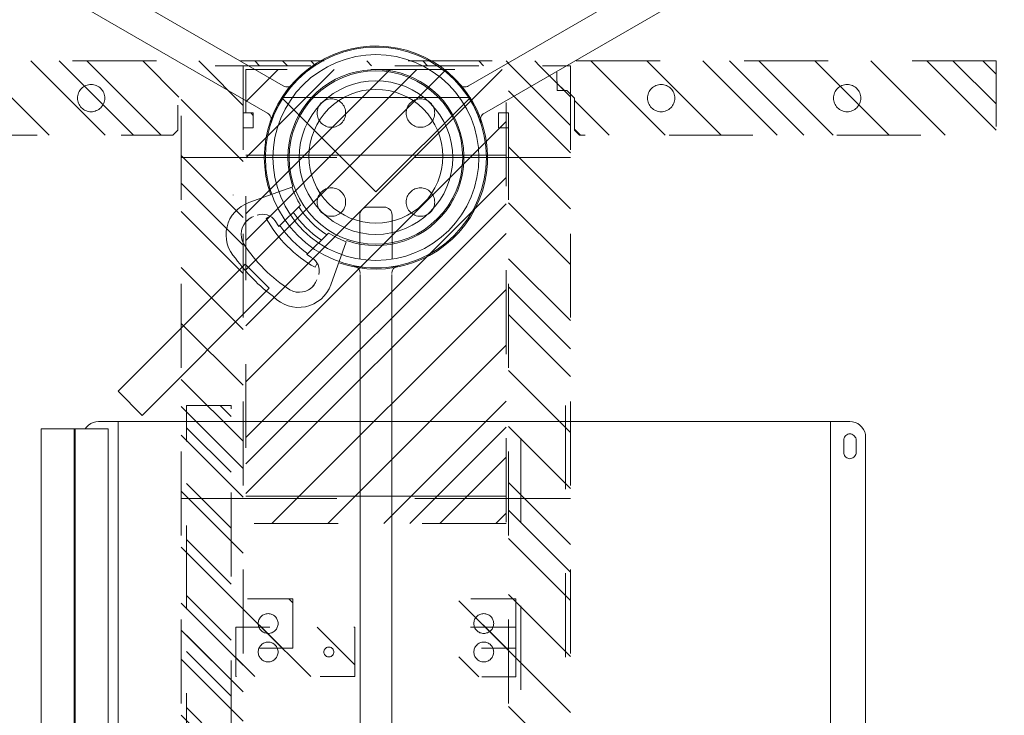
# Model space of a CAD drawing. Header units: inches. Extents: x -412 to -304, y -199 to 18.
# Tile 12 of 15: x -364 to -348, y -13 to -2. Entities that reach past the tile are written whole.
import ezdxf

# ---------------------------------------------------------------- set-up
doc = ezdxf.new("R2010")
doc.units = ezdxf.units.IN
doc.header["$LTSCALE"] = 32
doc.header["$MEASUREMENT"] = 0
doc.header["$PDMODE"] = 1
doc.header["$PDSIZE"] = -2
doc.linetypes.add('Dash Style-1', pattern=[0.083328, 0.041656, -0.041672])
for name, color, linetype, lineweight in [('Black', 7, 'Continuous', 18), ('DashLine', 7, 'Continuous', 13), ('DashLineFill', 7, 'Dash Style-1', 13), ('Drawing', 7, 'Continuous', 18), ('None', 7, 'Continuous', 18), ('SolidLine', 7, 'Continuous', 15)]:
    doc.layers.add(name, color=color, linetype=linetype, lineweight=lineweight)
picture_1 = doc.add_image_def('image2.png', size_in_pixel=(285, 54))
pattern_1 = [(45, (0, 0), (-1.61302, 1.93572), []), (45, (-1.0608, 1.0608), (-0.472346, 0.416761), [])]

# ---------------------------------------------------------------- blocks, each defined once
blk = doc.blocks.new('Group-11')
at = {"layer": 'DashLine'}
for p, q in [((64.427, -32.992), (67.427, -32.992)), ((65.927, -34.492), (64.427, -32.992)), ((67.427, -32.992), (65.927, -34.492))]:
    blk.add_line(p, q, dxfattribs=at)
blk = doc.blocks.new('SL Hanging Credenza (2D)')
at = {"layer": 'None'}
blk.add_blockref('Group-11', (0, 0), dxfattribs=at)
at = {"layer": 'Drawing', "color": 0, "flags": 1}
for tag in ['Catalog', 'Custom', 'FinishGroup', 'Discount', 'Item2', 'Item3', 'Item6', 'Item8', 'Item9', 'Item10', 'Item12', 'Item13', 'Item16', 'Item18', 'Item19', 'Item20', 'Item21', 'Item22', 'Item23', 'Item24', 'Item25', 'Option1', 'Option2', 'Option3', 'Option4', 'Option5', 'Option6', 'Option7', 'Option8', 'Option9', 'Option10', 'Option11', 'Option12', 'Tag', 'Item1', 'Item4', 'Item5', 'Item7', 'Item11', 'Item14', 'Item15', 'Item17']:
    blk.add_attdef(tag, (-64.541, 10.485), '', height=0.00709, dxfattribs=at)
blk = doc.blocks.new('MPHtAdjColumn-NoCable (2D)')
at = {"layer": 'DashLine'}
for p, q in [((1.615, 0.256), (0.913, 0.256)), ((0.788, 0.131), (0.788, -0.131)), ((1.615, -0.256), (0.913, -0.256))]:
    blk.add_line(p, q, dxfattribs=at)
at = {"layer": 'DashLine', "flags": 128}
for points in [[(0, 1.754), (0.172, 1.746), (0.342, 1.72), (0.509, 1.678), (0.671, 1.62), (0.827, 1.547), (0.974, 1.458), (1.113, 1.356), (1.24, 1.24), (1.356, 1.113), (1.458, 0.974), (1.547, 0.827), (1.62, 0.671), (1.678, 0.509), (1.72, 0.342), (1.746, 0.172), (1.754, 0), (1.746, -0.172), (1.72, -0.342), (1.678, -0.509), (1.62, -0.671), (1.547, -0.827), (1.458, -0.974), (1.356, -1.113), (1.24, -1.24), (1.113, -1.356), (0.974, -1.458), (0.827, -1.547), (0.671, -1.62), (0.509, -1.678), (0.342, -1.72), (0.172, -1.746), (0, -1.754), (-0.172, -1.746), (-0.342, -1.72), (-0.509, -1.678), (-0.671, -1.62), (-0.827, -1.547), (-0.974, -1.458), (-1.113, -1.356), (-1.24, -1.24), (-1.356, -1.113), (-1.458, -0.974), (-1.547, -0.827), (-1.62, -0.671), (-1.678, -0.509), (-1.72, -0.342), (-1.746, -0.172), (-1.754, 0), (-1.746, 0.172), (-1.72, 0.342), (-1.678, 0.509), (-1.62, 0.671), (-1.547, 0.827), (-1.458, 0.974), (-1.356, 1.113), (-1.24, 1.24), (-1.113, 1.356), (-0.974, 1.458), (-0.827, 1.547), (-0.671, 1.62), (-0.509, 1.678), (-0.342, 1.72), (-0.172, 1.746)], [(0, 1.635), (0.16, 1.627), (0.319, 1.604), (0.475, 1.565), (0.626, 1.51), (0.771, 1.442), (0.908, 1.359), (1.037, 1.264), (1.156, 1.156), (1.264, 1.037), (1.359, 0.908), (1.442, 0.771), (1.51, 0.626), (1.565, 0.475), (1.604, 0.319), (1.627, 0.16), (1.635, 0), (1.627, -0.16), (1.604, -0.319), (1.565, -0.475), (1.51, -0.626), (1.442, -0.771), (1.359, -0.908), (1.264, -1.037), (1.156, -1.156), (1.037, -1.264), (0.908, -1.359), (0.771, -1.442), (0.626, -1.51), (0.475, -1.565), (0.319, -1.604), (0.16, -1.627), (0, -1.635), (-0.16, -1.627), (-0.319, -1.604), (-0.475, -1.565), (-0.626, -1.51), (-0.771, -1.442), (-0.908, -1.359), (-1.037, -1.264), (-1.156, -1.156), (-1.264, -1.037), (-1.359, -0.908), (-1.442, -0.771), (-1.51, -0.626), (-1.565, -0.475), (-1.604, -0.319), (-1.627, -0.16), (-1.635, 0), (-1.627, 0.16), (-1.604, 0.319), (-1.565, 0.475), (-1.51, 0.626), (-1.442, 0.771), (-1.359, 0.908), (-1.264, 1.037), (-1.156, 1.156), (-1.037, 1.264), (-0.908, 1.359), (-0.771, 1.442), (-0.626, 1.51), (-0.475, 1.565), (-0.319, 1.604), (-0.16, 1.627)], [(0, 1.378), (0.135, 1.371), (0.269, 1.351), (0.4, 1.319), (0.527, 1.273), (0.65, 1.215), (0.766, 1.146), (0.874, 1.065), (0.974, 0.974), (1.065, 0.874), (1.146, 0.766), (1.215, 0.65), (1.273, 0.527), (1.319, 0.4), (1.351, 0.269), (1.371, 0.135), (1.378, 0), (1.371, -0.135), (1.351, -0.269), (1.319, -0.4), (1.273, -0.527), (1.215, -0.65), (1.146, -0.766), (1.065, -0.874), (0.974, -0.974), (0.874, -1.065), (0.766, -1.146), (0.65, -1.215), (0.527, -1.273), (0.4, -1.319), (0.269, -1.351), (0.135, -1.371), (0, -1.378), (-0.135, -1.371), (-0.269, -1.351), (-0.4, -1.319), (-0.527, -1.273), (-0.65, -1.215), (-0.766, -1.146), (-0.874, -1.065), (-0.974, -0.974), (-1.065, -0.874), (-1.146, -0.766), (-1.215, -0.65), (-1.273, -0.527), (-1.319, -0.4), (-1.351, -0.269), (-1.371, -0.135), (-1.378, 0), (-1.371, 0.135), (-1.351, 0.269), (-1.319, 0.4), (-1.273, 0.527), (-1.215, 0.65), (-1.146, 0.766), (-1.065, 0.874), (-0.974, 0.974), (-0.874, 1.065), (-0.766, 1.146), (-0.65, 1.215), (-0.527, 1.273), (-0.4, 1.319), (-0.269, 1.351), (-0.135, 1.371)], [(-0.481, 0.707), (-0.482, 0.685), (-0.485, 0.663), (-0.49, 0.641), (-0.498, 0.62), (-0.507, 0.6), (-0.519, 0.581), (-0.532, 0.563), (-0.547, 0.547), (-0.563, 0.532), (-0.581, 0.519), (-0.6, 0.507), (-0.62, 0.498), (-0.641, 0.49), (-0.663, 0.485), (-0.685, 0.482), (-0.707, 0.481), (-0.729, 0.482), (-0.751, 0.485), (-0.773, 0.49), (-0.794, 0.498), (-0.814, 0.507), (-0.833, 0.519), (-0.851, 0.532), (-0.867, 0.547), (-0.882, 0.563), (-0.895, 0.581), (-0.907, 0.6), (-0.916, 0.62), (-0.924, 0.641), (-0.929, 0.663), (-0.932, 0.685), (-0.933, 0.707), (-0.932, 0.729), (-0.929, 0.751), (-0.924, 0.773), (-0.916, 0.794), (-0.907, 0.814), (-0.895, 0.833), (-0.882, 0.851), (-0.867, 0.867), (-0.851, 0.882), (-0.833, 0.895), (-0.814, 0.907), (-0.794, 0.916), (-0.773, 0.924), (-0.751, 0.929), (-0.729, 0.932), (-0.707, 0.933), (-0.685, 0.932), (-0.663, 0.929), (-0.641, 0.924), (-0.62, 0.916), (-0.6, 0.907), (-0.581, 0.895), (-0.563, 0.882), (-0.547, 0.867), (-0.532, 0.851), (-0.519, 0.833), (-0.507, 0.814), (-0.498, 0.794), (-0.49, 0.773), (-0.485, 0.751), (-0.482, 0.729)], [(0.481, 0.707), (0.482, 0.729), (0.485, 0.751), (0.49, 0.773), (0.498, 0.794), (0.507, 0.814), (0.519, 0.833), (0.532, 0.851), (0.547, 0.867), (0.563, 0.882), (0.581, 0.895), (0.6, 0.907), (0.62, 0.916), (0.641, 0.924), (0.663, 0.929), (0.685, 0.932), (0.707, 0.933), (0.729, 0.932), (0.751, 0.929), (0.773, 0.924), (0.794, 0.916), (0.814, 0.907), (0.833, 0.895), (0.851, 0.882), (0.867, 0.867), (0.882, 0.851), (0.895, 0.833), (0.907, 0.814), (0.916, 0.794), (0.924, 0.773), (0.929, 0.751), (0.932, 0.729), (0.933, 0.707), (0.932, 0.685), (0.929, 0.663), (0.924, 0.641), (0.916, 0.62), (0.907, 0.6), (0.895, 0.581), (0.882, 0.563), (0.867, 0.547), (0.851, 0.532), (0.833, 0.519), (0.814, 0.507), (0.794, 0.498), (0.773, 0.49), (0.751, 0.485), (0.729, 0.482), (0.707, 0.481), (0.685, 0.482), (0.663, 0.485), (0.641, 0.49), (0.62, 0.498), (0.6, 0.507), (0.581, 0.519), (0.563, 0.532), (0.547, 0.547), (0.532, 0.563), (0.519, 0.581), (0.507, 0.6), (0.498, 0.62), (0.49, 0.641), (0.485, 0.663), (0.482, 0.685)], [(-0.481, -0.707), (-0.482, -0.729), (-0.485, -0.751), (-0.49, -0.773), (-0.498, -0.794), (-0.507, -0.814), (-0.519, -0.833), (-0.532, -0.851), (-0.547, -0.867), (-0.563, -0.882), (-0.581, -0.895), (-0.6, -0.907), (-0.62, -0.916), (-0.641, -0.924), (-0.663, -0.929), (-0.685, -0.932), (-0.707, -0.933), (-0.729, -0.932), (-0.751, -0.929), (-0.773, -0.924), (-0.794, -0.916), (-0.814, -0.907), (-0.833, -0.895), (-0.851, -0.882), (-0.867, -0.867), (-0.882, -0.851), (-0.895, -0.833), (-0.907, -0.814), (-0.916, -0.794), (-0.924, -0.773), (-0.929, -0.751), (-0.932, -0.729), (-0.933, -0.707), (-0.932, -0.685), (-0.929, -0.663), (-0.924, -0.641), (-0.916, -0.62), (-0.907, -0.6), (-0.895, -0.581), (-0.882, -0.563), (-0.867, -0.547), (-0.851, -0.532), (-0.833, -0.519), (-0.814, -0.507), (-0.794, -0.498), (-0.773, -0.49), (-0.751, -0.485), (-0.729, -0.482), (-0.707, -0.481), (-0.685, -0.482), (-0.663, -0.485), (-0.641, -0.49), (-0.62, -0.498), (-0.6, -0.507), (-0.581, -0.519), (-0.563, -0.532), (-0.547, -0.547), (-0.532, -0.563), (-0.519, -0.581), (-0.507, -0.6), (-0.498, -0.62), (-0.49, -0.641), (-0.485, -0.663), (-0.482, -0.685)], [(0.481, -0.707), (0.482, -0.685), (0.485, -0.663), (0.49, -0.641), (0.498, -0.62), (0.507, -0.6), (0.519, -0.581), (0.532, -0.563), (0.547, -0.547), (0.563, -0.532), (0.581, -0.519), (0.6, -0.507), (0.62, -0.498), (0.641, -0.49), (0.663, -0.485), (0.685, -0.482), (0.707, -0.481), (0.729, -0.482), (0.751, -0.485), (0.773, -0.49), (0.794, -0.498), (0.814, -0.507), (0.833, -0.519), (0.851, -0.532), (0.867, -0.547), (0.882, -0.563), (0.895, -0.581), (0.907, -0.6), (0.916, -0.62), (0.924, -0.641), (0.929, -0.663), (0.932, -0.685), (0.933, -0.707), (0.932, -0.729), (0.929, -0.751), (0.924, -0.773), (0.916, -0.794), (0.907, -0.814), (0.895, -0.833), (0.882, -0.851), (0.867, -0.867), (0.851, -0.882), (0.833, -0.895), (0.814, -0.907), (0.794, -0.916), (0.773, -0.924), (0.751, -0.929), (0.729, -0.932), (0.707, -0.933), (0.685, -0.932), (0.663, -0.929), (0.641, -0.924), (0.62, -0.916), (0.6, -0.907), (0.581, -0.895), (0.563, -0.882), (0.547, -0.867), (0.532, -0.851), (0.519, -0.833), (0.507, -0.814), (0.498, -0.794), (0.49, -0.773), (0.485, -0.751), (0.482, -0.729)]]:
    blk.add_lwpolyline(points, close=True, dxfattribs=at)
at = {"layer": 'DashLine'}
for centre, start, end in [((0.913, 0.131), 90, 180), ((0.913, -0.131), 180, 270)]:
    blk.add_arc(centre, 0.125, start, end, dxfattribs=at)
blk = doc.blocks.new('MP-Leg-502-89 (2D)')
at = {"layer": 'DashLine', "flags": 128}
blk.add_lwpolyline([(-1.722, -0.35, -0.101021), (-1.722, 0.35, -0.356394), (-1.844, 0.25), (-19.271, 0.25, -0.2315), (-19.371, 0.3, 3), (-19.371, -0.3, -0.236068), (-19.271, -0.25), (-1.844, -0.25, -0.356394)], format="xyb", close=True, dxfattribs=at)
at = {"layer": 'DashLine', "linetype": 'Continuous', "lineweight": 5}
blk.add_point((0, 0), dxfattribs=at)
blk = doc.blocks.new('MPHtAdjLeg-16-NoCable (2D)')
at = {"layer": 'DashLine', "color": 7, "xscale": -1, "rotation": 120}
blk.add_blockref('MP-Leg-502-89 (2D)', (0, 0), dxfattribs=at)
at = {"layer": 'DashLine', "color": 7}
blk.add_blockref('MPHtAdjColumn-NoCable (2D)', (0, 0), dxfattribs=at)
at = {"layer": 'DashLine', "color": 7, "rotation": 59.99999999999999}
blk.add_blockref('MP-Leg-502-89 (2D)', (0, 0), dxfattribs=at)
blk = doc.blocks.new('MPHtAdjStrut-1086 (2D)')
at = {"layer": 'DashLine'}
for p, q in [((-19.7, 0.25), (19.714, 0.25)), ((19.714, -0.25), (-19.7, -0.25))]:
    blk.add_line(p, q, dxfattribs=at)
for centre, radius, start, end in [((-21.551, 0), 1.75, 348.4629, 11.5368), ((-19.714, 0.375), 0.125, 191.5368, 270), ((-19.714, -0.375), 0.125, 90, 168.4629)]:
    blk.add_arc(centre, radius, start, end, dxfattribs=at)
blk = doc.blocks.new('MpHtAdjBase-3 (2D)')
at = {"layer": 'Black', "color": 7}
for name, p in [('MPHtAdjLeg-16-NoCable (2D)', (-21.555, 0)), ('MPHtAdjStrut-1086 (2D)', (0, 0))]:
    blk.add_blockref(name, p, dxfattribs=at)
blk = doc.blocks.new('Group-22')
at = {"layer": 'DashLine'}
for p, q in [((-17.304, 7.686), (-17.329, 7.651)), ((-17.273, 7.717), (-17.304, 7.686)), ((-17.237, 7.742), (-17.273, 7.717)), ((-17.198, 7.761), (-17.237, 7.742)), ((-17.156, 7.772), (-17.198, 7.761)), ((-17.112, 7.776), (-17.156, 7.772)), ((-1.25, 7.776), (-17.112, 7.776)), ((-17.358, 7.569), (-17.362, 7.526)), ((-17.362, 7.526), (-17.362, -4.403)), ((-17.347, 7.611), (-17.358, 7.569)), ((-17.329, 7.651), (-17.347, 7.611)), ((-17.165, 7.526), (-17.164, 7.543)), ((-17.164, 7.508), (-17.165, 7.526)), ((-17.164, 7.543), (-17.159, 7.559)), ((-17.159, 7.492), (-17.164, 7.508)), ((-17.159, 7.559), (-17.152, 7.575)), ((-17.152, 7.575), (-17.142, 7.589)), ((-17.142, 7.589), (-17.13, 7.601)), ((-17.13, 7.601), (-17.116, 7.611)), ((-17.116, 7.611), (-17.101, 7.618)), ((-17.101, 7.618), (-17.084, 7.623)), ((-17.084, 7.623), (-17.067, 7.624)), ((-17.067, 7.624), (-16.87, 7.624)), ((-16.87, 7.624), (-16.853, 7.623)), ((-16.853, 7.623), (-16.836, 7.618)), ((-16.836, 7.618), (-16.821, 7.611)), ((-16.821, 7.611), (-16.807, 7.601)), ((-16.807, 7.601), (-16.795, 7.589)), ((-16.795, 7.589), (-16.785, 7.575)), ((-16.785, 7.575), (-16.778, 7.559)), ((-16.778, 7.559), (-16.773, 7.543)), ((-16.773, 7.508), (-16.778, 7.492)), ((-16.773, 7.543), (-16.772, 7.526)), ((-16.772, 7.526), (-16.773, 7.508)), ((-17.152, 7.476), (-17.159, 7.492)), ((-17.142, 7.462), (-17.152, 7.476)), ((-17.13, 7.45), (-17.142, 7.462)), ((-17.116, 7.44), (-17.13, 7.45)), ((-17.101, 7.433), (-17.116, 7.44)), ((-17.084, 7.429), (-17.101, 7.433)), ((-17.067, 7.427), (-17.084, 7.429)), ((-16.87, 7.427), (-17.067, 7.427)), ((-16.853, 7.429), (-16.87, 7.427)), ((-16.836, 7.433), (-16.853, 7.429)), ((-16.821, 7.44), (-16.836, 7.433)), ((-16.807, 7.45), (-16.821, 7.44)), ((-16.795, 7.462), (-16.807, 7.45)), ((-16.785, 7.476), (-16.795, 7.462)), ((-16.778, 7.492), (-16.785, 7.476)), ((-17.362, 7.217), (17.362, 7.217)), ((17.362, -4.094), (-17.362, -4.094)), ((-17.244, -4.253), (-17.244, -5.316)), ((17.244, -4.253), (-17.244, -4.253)), ((-17.362, -4.403), (-17.358, -4.447)), ((-17.358, -4.447), (-17.347, -4.489)), ((-17.347, -4.489), (-17.329, -4.528)), ((-17.329, -4.528), (-17.304, -4.564)), ((-17.304, -4.564), (-17.273, -4.595)), ((-17.273, -4.595), (-17.244, -4.615)), ((-17.244, -4.777), (17.244, -4.777)), ((17.244, -4.785), (-17.244, -4.785)), ((17.244, -4.792), (-17.244, -4.792)), ((17.244, -5.316), (-17.244, -5.316))]:
    blk.add_line(p, q, dxfattribs=at)
blk = doc.blocks.new('MpHtAdjTrough-1095 (2D)')
at = {"layer": 'DashLine', "color": 7}
blk.add_blockref('Group-22', (0, 0), dxfattribs=at)
blk = doc.blocks.new('MPPower-H')
at = {"layer": 'DashLine'}
image = blk.add_image(picture_1, insert=(-3.712, -4.095), size_in_units=(2.855, 0.541), rotation=45, dxfattribs=at)
image.dxf.flags = 15
blk = doc.blocks.new('MpHtAdjMidLeg (2D)')
at = {"layer": 'DashLine', "flags": 128}
blk.add_lwpolyline([(1.22, 0), (1.215, -0.12), (1.197, -0.238), (1.168, -0.354), (1.128, -0.467), (1.076, -0.575), (1.015, -0.678), (0.943, -0.774), (0.863, -0.863), (0.774, -0.943), (0.678, -1.015), (0.575, -1.076), (0.467, -1.128), (0.354, -1.168), (0.238, -1.197), (0.12, -1.215), (0, -1.22), (-0.12, -1.215), (-0.238, -1.197), (-0.354, -1.168), (-0.467, -1.128), (-0.575, -1.076), (-0.678, -1.015), (-0.774, -0.943), (-0.863, -0.863), (-0.943, -0.774), (-1.015, -0.678), (-1.076, -0.575), (-1.128, -0.467), (-1.168, -0.354), (-1.197, -0.238), (-1.215, -0.12), (-1.22, 0), (-1.215, 0.12), (-1.197, 0.238), (-1.168, 0.354), (-1.128, 0.467), (-1.076, 0.575), (-1.015, 0.678), (-0.943, 0.774), (-0.863, 0.863), (-0.774, 0.943), (-0.678, 1.015), (-0.575, 1.076), (-0.467, 1.128), (-0.354, 1.168), (-0.238, 1.197), (-0.12, 1.215), (0, 1.22), (0.12, 1.215), (0.238, 1.197), (0.354, 1.168), (0.467, 1.128), (0.575, 1.076), (0.678, 1.015), (0.774, 0.943), (0.863, 0.863), (0.943, 0.774), (1.015, 0.678), (1.076, 0.575), (1.128, 0.467), (1.168, 0.354), (1.197, 0.238), (1.215, 0.12)], close=True, dxfattribs=at)
blk = doc.blocks.new('Group-23')
at = {"layer": 'DashLine'}
for p, q in [((-1.317, -0.467), (-2.02, -0.714)), ((-2.268, -0.594), (-2.269, -0.597)), ((-1.2, -0.754), (-1.54, -1.095)), ((-1.969, -0.948), (-1.942, -0.937)), ((-1.742, -0.966), (-1.68, -0.931)), ((-2.083, -1.041), (-2.05, -1.004)), ((-2.05, -1.004), (-2.012, -0.972)), ((-2.012, -0.972), (-1.969, -0.948)), ((-1.6, -1.006), (-1.54, -1.095)), ((-0.754, -1.2), (-1.095, -1.54)), ((-0.473, -1.336), (-0.714, -2.02)), ((-1.095, -1.54), (-1.021, -1.59)), ((-0.966, -1.742), (-0.931, -1.68)), ((-0.985, -2.029), (-1.019, -2.065)), ((-0.957, -1.986), (-0.985, -2.029)), ((-0.937, -1.942), (-0.957, -1.986)), ((-1.019, -2.065), (-1.059, -2.095))]:
    blk.add_line(p, q, dxfattribs=at)
for centre, radius, start, end in [((0, 0), 1.772, 250.5381, 199.4619), ((0, 0), 1.398, 250.5, 199.5), ((0.632, 0.306), 2.117, 201.5869, 210.0545), ((-1.837, -1.226), 0.542, 109.759, 223.6918), ((0, 0), 1.453, 212.4765, 237.5235), ((-1.797, -1.136), 0.236, 33.2809, 111.4559), ((0, 0), 1.572, 213.4395, 236.5605), ((-1.842, -1.219), 0.298, 129.2853, 209.8222), ((0, 0), 1.992, 209, 241), ((0, 0), 1.871, 215.3086, 234.6914), ((0.308, 0.636), 2.121, 239.954, 248.4045), ((0, 0), 2.507, 213.0524, 236.9904), ((0, 0), 2.743, 215.6763, 233.6508), ((-1.137, -1.797), 0.237, 344.9476, 60.6307), ((-1.229, -1.831), 0.549, 223.6536, 339.8073), ((-1.219, -1.842), 0.298, 240.5358, 320.7147)]:
    blk.add_arc(centre, radius, start, end, dxfattribs=at)
blk = doc.blocks.new('MPHtAdjLegCoverPower (2D)')
at = {"layer": 'DashLine', "color": 7}
blk.add_blockref('Group-23', (0, 0), dxfattribs=at)
blk = doc.blocks.new('MPHtAdjCenterBar (2D)')
at = {"layer": 'DashLineFill', "linetype": 'Continuous', "lineweight": 13}
h = blk.add_hatch(dxfattribs=at)
h.set_pattern_fill('Steel', color=253, style=0, pattern_type=2)
h.set_pattern_definition(pattern_1)
h.paths.add_polyline_path([(-17.618, 3.009), (17.618, 3.009), (17.618, 2.3), (-17.618, 2.3)])
at = {"layer": 'DashLineFill', "flags": 128}
blk.add_lwpolyline([(-17.618, 3.009), (17.618, 3.009), (17.618, 2.3), (-17.618, 2.3)], close=True, dxfattribs=at)
blk = doc.blocks.new('TL9-Upper (2D)')
at = {"layer": 'DashLineFill', "linetype": 'Continuous', "lineweight": 13}
h = blk.add_hatch(dxfattribs=at)
h.set_pattern_fill('Steel', color=253, style=0, pattern_type=2)
h.set_pattern_definition(pattern_1)
h.paths.add_polyline_path([(-2.067, 5.832), (2.067, 5.832), (2.067, -1.378), (-2.067, -1.378)])
at = {"layer": 'DashLine', "color": 5, "true_color": 0x0000ff}
for p, q in [((2.067, 5.399), (-2.067, 5.399)), ((-2.067, -0.02), (2.067, -0.02))]:
    blk.add_line(p, q, dxfattribs=at)
at = {"layer": 'DashLine', "flags": 128}
blk.add_lwpolyline([(0, 1.063), (0.104, 1.058), (0.207, 1.043), (0.309, 1.017), (0.407, 0.982), (0.501, 0.937), (0.591, 0.884), (0.674, 0.822), (0.752, 0.752), (0.822, 0.674), (0.884, 0.591), (0.937, 0.501), (0.982, 0.407), (1.017, 0.309), (1.043, 0.207), (1.058, 0.104), (1.063, 0), (1.058, -0.104), (1.043, -0.207), (1.017, -0.309), (0.982, -0.407), (0.937, -0.501), (0.884, -0.591), (0.822, -0.674), (0.752, -0.752), (0.674, -0.822), (0.591, -0.884), (0.501, -0.937), (0.407, -0.982), (0.309, -1.017), (0.207, -1.043), (0.104, -1.058), (0, -1.063), (-0.104, -1.058), (-0.207, -1.043), (-0.309, -1.017), (-0.407, -0.982), (-0.501, -0.937), (-0.591, -0.884), (-0.674, -0.822), (-0.752, -0.752), (-0.822, -0.674), (-0.884, -0.591), (-0.937, -0.501), (-0.982, -0.407), (-1.017, -0.309), (-1.043, -0.207), (-1.058, -0.104), (-1.063, 0), (-1.058, 0.104), (-1.043, 0.207), (-1.017, 0.309), (-0.982, 0.407), (-0.937, 0.501), (-0.884, 0.591), (-0.822, 0.674), (-0.752, 0.752), (-0.674, 0.822), (-0.591, 0.884), (-0.501, 0.937), (-0.407, 0.982), (-0.309, 1.017), (-0.207, 1.043), (-0.104, 1.058)], close=True, dxfattribs=at)
at = {"layer": 'DashLine', "linetype": 'Continuous', "lineweight": 5}
blk.add_point((0, 0), dxfattribs=at)
at = {"layer": 'DashLineFill', "flags": 128}
blk.add_lwpolyline([(-2.067, 5.832), (2.067, 5.832), (2.067, -1.378), (-2.067, -1.378)], close=True, dxfattribs=at)
blk = doc.blocks.new('TEK04-FrameA (2D)')
at = {"layer": 'DashLineFill', "linetype": 'Continuous', "lineweight": 13}
h = blk.add_hatch(dxfattribs=at)
h.set_pattern_fill('Steel', color=253, style=0, pattern_type=2)
h.set_pattern_definition(pattern_1)
h.paths.add_polyline_path([(8.917, 2.264), (9.701, 2.264), (9.701, 0.372), (8.917, 0.372)])
h = blk.add_hatch(dxfattribs=at)
h.set_pattern_fill('Steel', color=253, style=0, pattern_type=2)
h.set_pattern_definition(pattern_1)
h.paths.add_polyline_path([(9.311, 1.929), (9.319, 1.929), (9.326, 1.928), (9.334, 1.926), (9.341, 1.923), (9.348, 1.92), (9.355, 1.916), (9.361, 1.911), (9.367, 1.906), (9.372, 1.9), (9.376, 1.894), (9.38, 1.888), (9.384, 1.881), (9.386, 1.873), (9.388, 1.866), (9.389, 1.858), (9.39, 1.85), (9.389, 1.843), (9.388, 1.835), (9.386, 1.828), (9.384, 1.82), (9.38, 1.813), (9.376, 1.807), (9.372, 1.8), (9.367, 1.795), (9.361, 1.79), (9.355, 1.785), (9.348, 1.781), (9.341, 1.778), (9.334, 1.775), (9.326, 1.773), (9.319, 1.772), (9.311, 1.772), (9.303, 1.772), (9.296, 1.773), (9.288, 1.775), (9.281, 1.778), (9.274, 1.781), (9.267, 1.785), (9.261, 1.79), (9.255, 1.795), (9.25, 1.8), (9.246, 1.807), (9.242, 1.813), (9.238, 1.82), (9.236, 1.828), (9.234, 1.835), (9.233, 1.843), (9.232, 1.85), (9.233, 1.858), (9.234, 1.866), (9.236, 1.873), (9.238, 1.881), (9.242, 1.888), (9.246, 1.894), (9.25, 1.9), (9.255, 1.906), (9.261, 1.911), (9.267, 1.916), (9.274, 1.92), (9.281, 1.923), (9.288, 1.926), (9.296, 1.928), (9.303, 1.929)])
h = blk.add_hatch(dxfattribs=at)
h.set_pattern_fill('Steel', color=253, style=0, pattern_type=2)
h.set_pattern_definition(pattern_1)
h.paths.add_polyline_path([(8.465, 1.28), (9.252, 1.28), (9.252, 0.374), (8.465, 0.374)])
h = blk.add_hatch(dxfattribs=at)
h.set_pattern_fill('Steel', color=253, style=0, pattern_type=2)
h.set_pattern_definition(pattern_1)
h.paths.add_polyline_path([(8.858, 1.043), (8.874, 1.043), (8.889, 1.04), (8.904, 1.037), (8.919, 1.031), (8.933, 1.025), (8.946, 1.017), (8.958, 1.008), (8.97, 0.997), (8.98, 0.986), (8.989, 0.973), (8.997, 0.96), (9.004, 0.946), (9.009, 0.932), (9.013, 0.917), (9.015, 0.901), (9.016, 0.886), (9.015, 0.87), (9.013, 0.855), (9.009, 0.84), (9.004, 0.826), (8.997, 0.812), (8.989, 0.798), (8.98, 0.786), (8.97, 0.774), (8.958, 0.764), (8.946, 0.755), (8.933, 0.747), (8.919, 0.74), (8.904, 0.735), (8.889, 0.731), (8.874, 0.729), (8.858, 0.728), (8.843, 0.729), (8.828, 0.731), (8.813, 0.735), (8.798, 0.74), (8.784, 0.747), (8.771, 0.755), (8.758, 0.764), (8.747, 0.774), (8.737, 0.786), (8.727, 0.798), (8.719, 0.812), (8.713, 0.826), (8.708, 0.84), (8.704, 0.855), (8.702, 0.87), (8.701, 0.886), (8.702, 0.901), (8.704, 0.917), (8.708, 0.932), (8.713, 0.946), (8.719, 0.96), (8.727, 0.973), (8.737, 0.986), (8.747, 0.997), (8.758, 1.008), (8.771, 1.017), (8.784, 1.025), (8.798, 1.031), (8.813, 1.037), (8.828, 1.04), (8.843, 1.043)])
h = blk.add_hatch(dxfattribs=at)
h.set_pattern_fill('Steel', color=253, style=0, pattern_type=2)
h.set_pattern_definition(pattern_1)
h.paths.add_polyline_path([(9.311, 1.043), (9.326, 1.043), (9.342, 1.04), (9.357, 1.037), (9.371, 1.031), (9.385, 1.025), (9.399, 1.017), (9.411, 1.008), (9.422, 0.997), (9.433, 0.986), (9.442, 0.973), (9.45, 0.96), (9.457, 0.946), (9.462, 0.932), (9.465, 0.917), (9.468, 0.901), (9.469, 0.886), (9.468, 0.87), (9.465, 0.855), (9.462, 0.84), (9.457, 0.826), (9.45, 0.812), (9.442, 0.798), (9.433, 0.786), (9.422, 0.774), (9.411, 0.764), (9.399, 0.755), (9.385, 0.747), (9.371, 0.74), (9.357, 0.735), (9.342, 0.731), (9.326, 0.729), (9.311, 0.728), (9.296, 0.729), (9.28, 0.731), (9.265, 0.735), (9.251, 0.74), (9.237, 0.747), (9.224, 0.755), (9.211, 0.764), (9.2, 0.774), (9.189, 0.786), (9.18, 0.798), (9.172, 0.812), (9.166, 0.826), (9.16, 0.84), (9.157, 0.855), (9.154, 0.87), (9.154, 0.886), (9.154, 0.901), (9.157, 0.917), (9.16, 0.932), (9.166, 0.946), (9.172, 0.96), (9.18, 0.973), (9.189, 0.986), (9.2, 0.997), (9.211, 1.008), (9.224, 1.017), (9.237, 1.025), (9.251, 1.031), (9.265, 1.037), (9.28, 1.04), (9.296, 1.043)])
h = blk.add_hatch(dxfattribs=at)
h.set_pattern_fill('Steel', color=253, style=0, pattern_type=2)
h.set_pattern_definition(pattern_1)
h.paths.add_polyline_path([(0.748, 0.65), (0.984, 0.65), (0.984, 0.492), (0.748, 0.492)])
h = blk.add_hatch(dxfattribs=at)
h.set_pattern_fill('Steel', color=253, style=0, pattern_type=2)
h.set_pattern_definition(pattern_1)
h.paths.add_polyline_path([(0, 0.492), (20.571, 0.492), (20.571, -0.492), (0, -0.492)])
at = {"layer": 'DashLine', "color": 5, "true_color": 0x0000ff}
for p, q in [((1.457, -0.492), (1.457, 1.978)), ((6.87, -0.492), (6.87, 1.978))]:
    blk.add_line(p, q, dxfattribs=at)
at = {"layer": 'DashLineFill', "flags": 128}
for points in [[(8.917, 2.264), (9.701, 2.264), (9.701, 0.372), (8.917, 0.372)], [(9.311, 1.929), (9.319, 1.929), (9.326, 1.928), (9.334, 1.926), (9.341, 1.923), (9.348, 1.92), (9.355, 1.916), (9.361, 1.911), (9.367, 1.906), (9.372, 1.9), (9.376, 1.894), (9.38, 1.888), (9.384, 1.881), (9.386, 1.873), (9.388, 1.866), (9.389, 1.858), (9.39, 1.85), (9.389, 1.843), (9.388, 1.835), (9.386, 1.828), (9.384, 1.82), (9.38, 1.813), (9.376, 1.807), (9.372, 1.8), (9.367, 1.795), (9.361, 1.79), (9.355, 1.785), (9.348, 1.781), (9.341, 1.778), (9.334, 1.775), (9.326, 1.773), (9.319, 1.772), (9.311, 1.772), (9.303, 1.772), (9.296, 1.773), (9.288, 1.775), (9.281, 1.778), (9.274, 1.781), (9.267, 1.785), (9.261, 1.79), (9.255, 1.795), (9.25, 1.8), (9.246, 1.807), (9.242, 1.813), (9.238, 1.82), (9.236, 1.828), (9.234, 1.835), (9.233, 1.843), (9.232, 1.85), (9.233, 1.858), (9.234, 1.866), (9.236, 1.873), (9.238, 1.881), (9.242, 1.888), (9.246, 1.894), (9.25, 1.9), (9.255, 1.906), (9.261, 1.911), (9.267, 1.916), (9.274, 1.92), (9.281, 1.923), (9.288, 1.926), (9.296, 1.928), (9.303, 1.929)], [(8.465, 1.28), (9.252, 1.28), (9.252, 0.374), (8.465, 0.374)], [(8.858, 1.043), (8.874, 1.043), (8.889, 1.04), (8.904, 1.037), (8.919, 1.031), (8.933, 1.025), (8.946, 1.017), (8.958, 1.008), (8.97, 0.997), (8.98, 0.986), (8.989, 0.973), (8.997, 0.96), (9.004, 0.946), (9.009, 0.932), (9.013, 0.917), (9.015, 0.901), (9.016, 0.886), (9.015, 0.87), (9.013, 0.855), (9.009, 0.84), (9.004, 0.826), (8.997, 0.812), (8.989, 0.798), (8.98, 0.786), (8.97, 0.774), (8.958, 0.764), (8.946, 0.755), (8.933, 0.747), (8.919, 0.74), (8.904, 0.735), (8.889, 0.731), (8.874, 0.729), (8.858, 0.728), (8.843, 0.729), (8.828, 0.731), (8.813, 0.735), (8.798, 0.74), (8.784, 0.747), (8.771, 0.755), (8.758, 0.764), (8.747, 0.774), (8.737, 0.786), (8.727, 0.798), (8.719, 0.812), (8.713, 0.826), (8.708, 0.84), (8.704, 0.855), (8.702, 0.87), (8.701, 0.886), (8.702, 0.901), (8.704, 0.917), (8.708, 0.932), (8.713, 0.946), (8.719, 0.96), (8.727, 0.973), (8.737, 0.986), (8.747, 0.997), (8.758, 1.008), (8.771, 1.017), (8.784, 1.025), (8.798, 1.031), (8.813, 1.037), (8.828, 1.04), (8.843, 1.043)], [(9.311, 1.043), (9.326, 1.043), (9.342, 1.04), (9.357, 1.037), (9.371, 1.031), (9.385, 1.025), (9.399, 1.017), (9.411, 1.008), (9.422, 0.997), (9.433, 0.986), (9.442, 0.973), (9.45, 0.96), (9.457, 0.946), (9.462, 0.932), (9.465, 0.917), (9.468, 0.901), (9.469, 0.886), (9.468, 0.87), (9.465, 0.855), (9.462, 0.84), (9.457, 0.826), (9.45, 0.812), (9.442, 0.798), (9.433, 0.786), (9.422, 0.774), (9.411, 0.764), (9.399, 0.755), (9.385, 0.747), (9.371, 0.74), (9.357, 0.735), (9.342, 0.731), (9.326, 0.729), (9.311, 0.728), (9.296, 0.729), (9.28, 0.731), (9.265, 0.735), (9.251, 0.74), (9.237, 0.747), (9.224, 0.755), (9.211, 0.764), (9.2, 0.774), (9.189, 0.786), (9.18, 0.798), (9.172, 0.812), (9.166, 0.826), (9.16, 0.84), (9.157, 0.855), (9.154, 0.87), (9.154, 0.886), (9.154, 0.901), (9.157, 0.917), (9.16, 0.932), (9.166, 0.946), (9.172, 0.96), (9.18, 0.973), (9.189, 0.986), (9.2, 0.997), (9.211, 1.008), (9.224, 1.017), (9.237, 1.025), (9.251, 1.031), (9.265, 1.037), (9.28, 1.04), (9.296, 1.043)], [(0.748, 0.65), (0.984, 0.65), (0.984, 0.492), (0.748, 0.492)], [(0, 0.492), (20.571, 0.492), (20.571, -0.492), (0, -0.492)]]:
    blk.add_lwpolyline(points, close=True, dxfattribs=at)
blk = doc.blocks.new('Group-26')
at = {"layer": 'DashLineFill', "linetype": 'Continuous', "lineweight": 13}
h = blk.add_hatch(dxfattribs=at)
h.set_pattern_fill('Steel', color=253, style=0, pattern_type=2)
h.set_pattern_definition(pattern_1)
h.paths.add_polyline_path([(8.917, -0.374), (9.705, -0.374), (9.705, -1.28), (8.917, -1.28)])
h = blk.add_hatch(dxfattribs=at)
h.set_pattern_fill('Steel', color=253, style=0, pattern_type=2)
h.set_pattern_definition(pattern_1)
h.paths.add_polyline_path([(9.311, -1.043), (9.296, -1.043), (9.28, -1.04), (9.265, -1.037), (9.251, -1.031), (9.237, -1.025), (9.224, -1.017), (9.211, -1.008), (9.2, -0.997), (9.189, -0.986), (9.18, -0.973), (9.172, -0.96), (9.166, -0.946), (9.16, -0.932), (9.157, -0.917), (9.154, -0.901), (9.154, -0.886), (9.154, -0.87), (9.157, -0.855), (9.16, -0.84), (9.166, -0.826), (9.172, -0.812), (9.18, -0.798), (9.189, -0.786), (9.2, -0.774), (9.211, -0.764), (9.224, -0.755), (9.237, -0.747), (9.251, -0.74), (9.265, -0.735), (9.28, -0.731), (9.296, -0.729), (9.311, -0.728), (9.326, -0.729), (9.342, -0.731), (9.357, -0.735), (9.371, -0.74), (9.385, -0.747), (9.399, -0.755), (9.411, -0.764), (9.422, -0.774), (9.433, -0.786), (9.442, -0.798), (9.45, -0.812), (9.457, -0.826), (9.462, -0.84), (9.465, -0.855), (9.468, -0.87), (9.469, -0.886), (9.468, -0.901), (9.465, -0.917), (9.462, -0.932), (9.457, -0.946), (9.45, -0.96), (9.442, -0.973), (9.433, -0.986), (9.422, -0.997), (9.411, -1.008), (9.399, -1.017), (9.385, -1.025), (9.371, -1.031), (9.357, -1.037), (9.342, -1.04), (9.326, -1.043)])
at = {"layer": 'DashLineFill', "flags": 128}
for points in [[(8.917, -0.374), (9.705, -0.374), (9.705, -1.28), (8.917, -1.28)], [(9.311, -1.043), (9.296, -1.043), (9.28, -1.04), (9.265, -1.037), (9.251, -1.031), (9.237, -1.025), (9.224, -1.017), (9.211, -1.008), (9.2, -0.997), (9.189, -0.986), (9.18, -0.973), (9.172, -0.96), (9.166, -0.946), (9.16, -0.932), (9.157, -0.917), (9.154, -0.901), (9.154, -0.886), (9.154, -0.87), (9.157, -0.855), (9.16, -0.84), (9.166, -0.826), (9.172, -0.812), (9.18, -0.798), (9.189, -0.786), (9.2, -0.774), (9.211, -0.764), (9.224, -0.755), (9.237, -0.747), (9.251, -0.74), (9.265, -0.735), (9.28, -0.731), (9.296, -0.729), (9.311, -0.728), (9.326, -0.729), (9.342, -0.731), (9.357, -0.735), (9.371, -0.74), (9.385, -0.747), (9.399, -0.755), (9.411, -0.764), (9.422, -0.774), (9.433, -0.786), (9.442, -0.798), (9.45, -0.812), (9.457, -0.826), (9.462, -0.84), (9.465, -0.855), (9.468, -0.87), (9.469, -0.886), (9.468, -0.901), (9.465, -0.917), (9.462, -0.932), (9.457, -0.946), (9.45, -0.96), (9.442, -0.973), (9.433, -0.986), (9.422, -0.997), (9.411, -1.008), (9.399, -1.017), (9.385, -1.025), (9.371, -1.031), (9.357, -1.037), (9.342, -1.04), (9.326, -1.043)]]:
    blk.add_lwpolyline(points, close=True, dxfattribs=at)
blk = doc.blocks.new('TEK04-FrameB (2D)')
at = {"layer": 'DashLineFill', "linetype": 'Continuous', "lineweight": 13}
h = blk.add_hatch(dxfattribs=at)
h.set_pattern_fill('Steel', color=253, style=0, pattern_type=2)
h.set_pattern_definition(pattern_1)
h.paths.add_polyline_path([(0, 0.492), (20.571, 0.492), (20.571, -0.492), (0, -0.492)])
h = blk.add_hatch(dxfattribs=at)
h.set_pattern_fill('Steel', color=253, style=0, pattern_type=2)
h.set_pattern_definition(pattern_1)
h.paths.add_polyline_path([(8.465, -0.374), (9.252, -0.374), (9.252, -1.28), (8.465, -1.28)])
h = blk.add_hatch(dxfattribs=at)
h.set_pattern_fill('Steel', color=253, style=0, pattern_type=2)
h.set_pattern_definition(pattern_1)
h.paths.add_polyline_path([(0.748, -0.492), (0.984, -0.492), (0.984, -0.65), (0.748, -0.65)])
h = blk.add_hatch(dxfattribs=at)
h.set_pattern_fill('Steel', color=253, style=0, pattern_type=2)
h.set_pattern_definition(pattern_1)
h.paths.add_polyline_path([(8.858, -1.043), (8.843, -1.043), (8.828, -1.04), (8.813, -1.037), (8.798, -1.031), (8.784, -1.025), (8.771, -1.017), (8.758, -1.008), (8.747, -0.997), (8.737, -0.986), (8.727, -0.973), (8.719, -0.96), (8.713, -0.946), (8.708, -0.932), (8.704, -0.917), (8.702, -0.901), (8.701, -0.886), (8.702, -0.87), (8.704, -0.855), (8.708, -0.84), (8.713, -0.826), (8.719, -0.812), (8.727, -0.798), (8.737, -0.786), (8.747, -0.774), (8.758, -0.764), (8.771, -0.755), (8.784, -0.747), (8.798, -0.74), (8.813, -0.735), (8.828, -0.731), (8.843, -0.729), (8.858, -0.728), (8.874, -0.729), (8.889, -0.731), (8.904, -0.735), (8.919, -0.74), (8.933, -0.747), (8.946, -0.755), (8.958, -0.764), (8.97, -0.774), (8.98, -0.786), (8.989, -0.798), (8.997, -0.812), (9.004, -0.826), (9.009, -0.84), (9.013, -0.855), (9.015, -0.87), (9.016, -0.886), (9.015, -0.901), (9.013, -0.917), (9.009, -0.932), (9.004, -0.946), (8.997, -0.96), (8.989, -0.973), (8.98, -0.986), (8.97, -0.997), (8.958, -1.008), (8.946, -1.017), (8.933, -1.025), (8.919, -1.031), (8.904, -1.037), (8.889, -1.04), (8.874, -1.043)])
at = {"layer": 'DashLine', "color": 5, "true_color": 0x0000ff, "transparency": 33554687}
for p, q in [((1.457, 0.492), (1.457, -1.978)), ((6.87, 0.492), (6.87, -1.978))]:
    blk.add_line(p, q, dxfattribs=at)
at = {"layer": 'DashLineFill', "flags": 128}
for points in [[(0, 0.492), (20.571, 0.492), (20.571, -0.492), (0, -0.492)], [(8.465, -0.374), (9.252, -0.374), (9.252, -1.28), (8.465, -1.28)], [(0.748, -0.492), (0.984, -0.492), (0.984, -0.65), (0.748, -0.65)], [(8.858, -1.043), (8.843, -1.043), (8.828, -1.04), (8.813, -1.037), (8.798, -1.031), (8.784, -1.025), (8.771, -1.017), (8.758, -1.008), (8.747, -0.997), (8.737, -0.986), (8.727, -0.973), (8.719, -0.96), (8.713, -0.946), (8.708, -0.932), (8.704, -0.917), (8.702, -0.901), (8.701, -0.886), (8.702, -0.87), (8.704, -0.855), (8.708, -0.84), (8.713, -0.826), (8.719, -0.812), (8.727, -0.798), (8.737, -0.786), (8.747, -0.774), (8.758, -0.764), (8.771, -0.755), (8.784, -0.747), (8.798, -0.74), (8.813, -0.735), (8.828, -0.731), (8.843, -0.729), (8.858, -0.728), (8.874, -0.729), (8.889, -0.731), (8.904, -0.735), (8.919, -0.74), (8.933, -0.747), (8.946, -0.755), (8.958, -0.764), (8.97, -0.774), (8.98, -0.786), (8.989, -0.798), (8.997, -0.812), (9.004, -0.826), (9.009, -0.84), (9.013, -0.855), (9.015, -0.87), (9.016, -0.886), (9.015, -0.901), (9.013, -0.917), (9.009, -0.932), (9.004, -0.946), (8.997, -0.96), (8.989, -0.973), (8.98, -0.986), (8.97, -0.997), (8.958, -1.008), (8.946, -1.017), (8.933, -1.025), (8.919, -1.031), (8.904, -1.037), (8.889, -1.04), (8.874, -1.043)]]:
    blk.add_lwpolyline(points, close=True, dxfattribs=at)
at = {"layer": 'DashLineFill', "color": 7}
blk.add_blockref('Group-26', (0, 0), dxfattribs=at)
blk = doc.blocks.new('TEK04-Frame (2D)')
at = {"layer": 'DashLine', "color": 7, "rotation": 270}
blk.add_blockref('TL9-Upper (2D)', (-0.02, 0), dxfattribs=at)
at = {"layer": 'DashLineFill', "color": 7, "transparency": 33554687}
for name, p in [('TEK04-FrameB (2D)', (-1.457, 2.598)), ('TEK04-FrameA (2D)', (-1.457, -2.598))]:
    blk.add_blockref(name, p, dxfattribs=at)
blk = doc.blocks.new('Group-27')
at = {"layer": 'DashLineFill', "linetype": 'Continuous', "lineweight": 13}
h = blk.add_hatch(dxfattribs=at)
h.set_pattern_fill('Steel', color=253, style=0, pattern_type=2)
h.set_pattern_definition(pattern_1)
h.paths.add_polyline_path([(-1.535, 9.846), (-1.535, -9.841), (-0.354, -9.841), (-0.354, -3.224), (-0.433, -3.145), (-0.945, -3.145), (-1.063, -3.026), (-1.063, -2.869), (-1.457, -2.869), (-1.457, 2.869), (-1.063, 2.876), (-1.063, 3.033), (-0.945, 3.151), (-0.433, 3.151), (-0.354, 3.23), (-0.354, 9.846)])
at = {"layer": 'DashLine', "flags": 128}
for points in [[(-0.945, 7.698), (-0.924, 7.697), (-0.903, 7.694), (-0.882, 7.689), (-0.862, 7.682), (-0.843, 7.673), (-0.825, 7.662), (-0.808, 7.649), (-0.792, 7.635), (-0.777, 7.619), (-0.765, 7.602), (-0.754, 7.584), (-0.745, 7.565), (-0.738, 7.545), (-0.733, 7.524), (-0.729, 7.503), (-0.728, 7.482), (-0.729, 7.46), (-0.733, 7.439), (-0.738, 7.419), (-0.745, 7.399), (-0.754, 7.38), (-0.765, 7.361), (-0.777, 7.344), (-0.792, 7.329), (-0.808, 7.314), (-0.825, 7.302), (-0.843, 7.291), (-0.862, 7.282), (-0.882, 7.274), (-0.903, 7.269), (-0.924, 7.266), (-0.945, 7.265), (-0.966, 7.266), (-0.987, 7.269), (-1.008, 7.274), (-1.028, 7.282), (-1.047, 7.291), (-1.065, 7.302), (-1.082, 7.314), (-1.098, 7.329), (-1.112, 7.344), (-1.125, 7.361), (-1.136, 7.38), (-1.145, 7.399), (-1.152, 7.419), (-1.157, 7.439), (-1.16, 7.46), (-1.161, 7.482), (-1.16, 7.503), (-1.157, 7.524), (-1.152, 7.545), (-1.145, 7.565), (-1.136, 7.584), (-1.125, 7.602), (-1.112, 7.619), (-1.098, 7.635), (-1.082, 7.649), (-1.065, 7.662), (-1.047, 7.673), (-1.028, 7.682), (-1.008, 7.689), (-0.987, 7.694), (-0.966, 7.697)], [(-0.945, 4.745), (-0.924, 4.744), (-0.903, 4.741), (-0.882, 4.736), (-0.862, 4.729), (-0.843, 4.72), (-0.825, 4.709), (-0.808, 4.696), (-0.792, 4.682), (-0.777, 4.666), (-0.765, 4.649), (-0.754, 4.631), (-0.745, 4.612), (-0.738, 4.592), (-0.733, 4.571), (-0.729, 4.55), (-0.728, 4.529), (-0.729, 4.508), (-0.733, 4.487), (-0.738, 4.466), (-0.745, 4.446), (-0.754, 4.427), (-0.765, 4.409), (-0.777, 4.392), (-0.792, 4.376), (-0.808, 4.362), (-0.825, 4.349), (-0.843, 4.338), (-0.862, 4.329), (-0.882, 4.322), (-0.903, 4.317), (-0.924, 4.313), (-0.945, 4.312), (-0.966, 4.313), (-0.987, 4.317), (-1.008, 4.322), (-1.028, 4.329), (-1.047, 4.338), (-1.065, 4.349), (-1.082, 4.362), (-1.098, 4.376), (-1.112, 4.392), (-1.125, 4.409), (-1.136, 4.427), (-1.145, 4.446), (-1.152, 4.466), (-1.157, 4.487), (-1.16, 4.508), (-1.161, 4.529), (-1.16, 4.55), (-1.157, 4.571), (-1.152, 4.592), (-1.145, 4.612), (-1.136, 4.631), (-1.125, 4.649), (-1.112, 4.666), (-1.098, 4.682), (-1.082, 4.696), (-1.065, 4.709), (-1.047, 4.72), (-1.028, 4.729), (-1.008, 4.736), (-0.987, 4.741), (-0.966, 4.744)], [(-0.945, -4.739), (-0.966, -4.738), (-0.987, -4.735), (-1.008, -4.73), (-1.028, -4.723), (-1.047, -4.713), (-1.065, -4.703), (-1.082, -4.69), (-1.098, -4.676), (-1.112, -4.66), (-1.125, -4.643), (-1.136, -4.625), (-1.145, -4.605), (-1.152, -4.585), (-1.157, -4.565), (-1.16, -4.544), (-1.161, -4.523), (-1.16, -4.501), (-1.157, -4.48), (-1.152, -4.46), (-1.145, -4.44), (-1.136, -4.42), (-1.125, -4.402), (-1.112, -4.385), (-1.098, -4.369), (-1.082, -4.355), (-1.065, -4.342), (-1.047, -4.332), (-1.028, -4.322), (-1.008, -4.315), (-0.987, -4.31), (-0.966, -4.307), (-0.945, -4.306), (-0.924, -4.307), (-0.903, -4.31), (-0.882, -4.315), (-0.862, -4.322), (-0.843, -4.332), (-0.825, -4.342), (-0.808, -4.355), (-0.792, -4.369), (-0.777, -4.385), (-0.765, -4.402), (-0.754, -4.42), (-0.745, -4.44), (-0.738, -4.46), (-0.733, -4.48), (-0.729, -4.501), (-0.728, -4.523), (-0.729, -4.544), (-0.733, -4.565), (-0.738, -4.585), (-0.745, -4.605), (-0.754, -4.625), (-0.765, -4.643), (-0.777, -4.66), (-0.792, -4.676), (-0.808, -4.69), (-0.825, -4.703), (-0.843, -4.713), (-0.862, -4.723), (-0.882, -4.73), (-0.903, -4.735), (-0.924, -4.738)]]:
    blk.add_lwpolyline(points, close=True, dxfattribs=at)
at = {"layer": 'DashLineFill', "flags": 128}
blk.add_lwpolyline([(-1.535, 9.846), (-1.535, -9.841), (-0.354, -9.841), (-0.354, -3.224), (-0.433, -3.145), (-0.945, -3.145), (-1.063, -3.026), (-1.063, -2.869), (-1.457, -2.869), (-1.457, 2.869), (-1.063, 2.876), (-1.063, 3.033), (-0.945, 3.151), (-0.433, 3.151), (-0.354, 3.23), (-0.354, 9.846)], close=True, dxfattribs=at)
blk = doc.blocks.new('TIEndPipe-500 (2D)')
at = {"layer": 'Drawing', "color": 7}
blk.add_blockref('Group-27', (0, 0), dxfattribs=at)
blk = doc.blocks.new('Group-28')
at = {"layer": 'SolidLine', "color": 7}
for name, p in [('MpHtAdjBase-3 (2D)', (0, 0)), ('TIEndPipe-500 (2D)', (-21.555, 0)), ('MpHtAdjTrough-1095 (2D)', (0, 0)), ('TEK04-Frame (2D)', (-21.555, 0)), ('MPHtAdjCenterBar (2D)', (0, 0)), ('MpHtAdjMidLeg (2D)', (-21.555, 0))]:
    blk.add_blockref(name, p, dxfattribs=at)
for name, p, rotation in [('MPHtAdjLegCoverPower (2D)', (-21.555, 0), 90), ('MPHtAdjCenterBar (2D)', (0, 0), 180), ('MPPower-H', (-21.555, 0), 90)]:
    blk.add_blockref(name, p, dxfattribs=dict(at, rotation=rotation))
blk = doc.blocks.new('MP Ht Adju Rect Table (2D)')
at = {"layer": 'None'}
blk.add_blockref('Group-28', (0, 0), dxfattribs=at)
at = {"layer": 'Drawing', "color": 0, "flags": 1}
for tag in ['Catalog', 'Custom', 'FinishGroup', 'Discount', 'Tag', 'Item1', 'Item2', 'Item3', 'Item4', 'Item5', 'Item6', 'Item7', 'Item8', 'Item9', 'Item10', 'Item11', 'Item12', 'Item13', 'Item14', 'Item15', 'Item16', 'Item17', 'Item18', 'Item19', 'Item20', 'Item21', 'Item22', 'Item23', 'Item24', 'Item25', 'Option1', 'Option2', 'Option3', 'Option4', 'Option5', 'Option6', 'Option7', 'Option8', 'Option9', 'Option10', 'Option11', 'Option12']:
    blk.add_attdef(tag, (-16.606, -46.53), '', height=0.00709, dxfattribs=at)

msp = doc.modelspace()

# ---------------------------------------------------------------- block references
at = {"layer": 'Drawing'}
msp.add_blockref('SL Hanging Credenza (2D)', (-424, 30), dxfattribs=at)
at = {"layer": 'Drawing', "rotation": 270}
msp.add_blockref('MP Ht Adju Rect Table (2D)', (-358.073, -25.503), dxfattribs=at)

doc.saveas('drawing.dxf')
